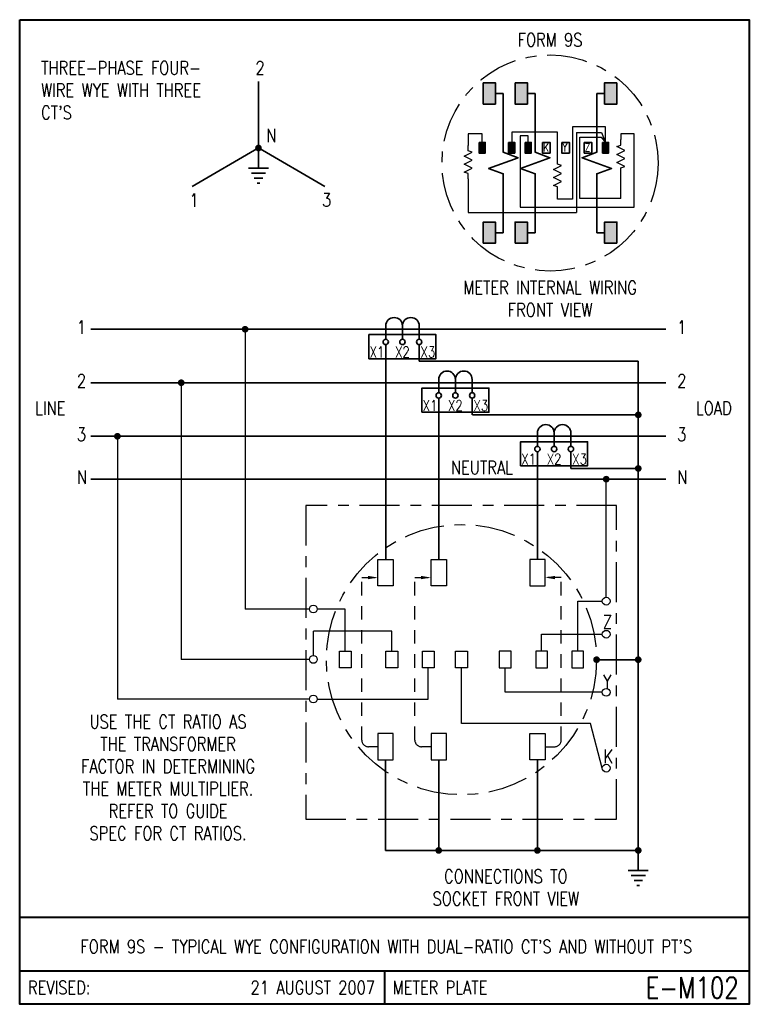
# Model space of a CAD drawing. Header units: inches. Extents: x 0 to 6.81, y 0 to 9.19.
import ezdxf
from ezdxf.enums import TextEntityAlignment as Align

# ---------------------------------------------------------------- set-up
doc = ezdxf.new("R2010")
doc.units = ezdxf.units.IN
doc.header["$LTSCALE"] = 0.5
doc.header["$MEASUREMENT"] = 0
doc.linetypes.add('CENTER2', pattern=[1.125, 0.75, -0.125, 0.125, -0.125])
doc.linetypes.add('HIDDEN', pattern=[0.375, 0.25, -0.125])
for name, color, linetype, lineweight in [('E-DETL-1LINE', 4, 'Continuous', 35), ('E-DETL-TEXT', 3, 'Continuous', 35), ('E-DETL-TTLB', 2, 'Continuous', 40), ('E-DETL-TTLB-TEXT', 5, 'Continuous', 50)]:
    doc.layers.add(name, color=color, linetype=linetype, lineweight=lineweight)
doc.layers.add('E-DETL-FINE', color=8, linetype='Continuous')
doc.styles.add('ROMANS', font='romans.shx', dxfattribs={"height": 0.046875})
doc.styles.get("Standard").update_dxf_attribs({"font": 'romans.shx', "width": 0.8})

# ---------------------------------------------------------------- blocks, each defined once
blk = doc.blocks.new('E-004')
at = {"const_width": 0.03125}
blk.add_lwpolyline([(-0.015625, 0, 1), (0.015625, 0, 1)], format="xyb", close=True, dxfattribs=at)
blk = doc.blocks.new('PE001c')
for p, q in [((0, 0.21875), (0, -0.21875)), ((-0.03125, 0.15625), (0.03125, 0.15625)), ((-0.03125, 0), (0.09375, 0)), ((-0.03125, -0.15625), (0.03125, -0.15625))]:
    blk.add_line(p, q)
blk.add_lwpolyline([(-0.03125, 0.15625, 1), (-0.03125, 0, 1), (-0.03125, -0.15625)], format="xyb")
blk = doc.blocks.new('PE008')
for p, q in [((0.1875, -0.0938), (0.1875, 0.0938)), ((0.1875, 0), (0, 0)), ((0.2344, -0.0667), (0.2344, 0.0667)), ((0.2812, -0.0396), (0.2812, 0.0396)), ((0.3281, -0.0126), (0.3281, 0.0126))]:
    blk.add_line(p, q)

msp = doc.modelspace()

# ---------------------------------------------------------------- hatches: boundary and pattern name
at = {"layer": 'E-DETL-1LINE'}
for points in [[(4.4405, 8.5988), (4.3262, 8.5988), (4.3262, 8.4008), (4.4405, 8.4008)], [(4.7385, 8.5988), (4.6241, 8.5988), (4.6241, 8.4008), (4.7385, 8.4008)], [(5.4595, 8.4008), (5.5738, 8.4008), (5.5738, 8.5988), (5.4595, 8.5988)], [(4.3447, 8.0422), (4.2876, 8.0422), (4.2876, 7.9432), (4.3447, 7.9432)], [(4.6208, 8.0422), (4.5636, 8.0422), (4.5636, 7.9432), (4.6208, 7.9432)], [(4.7741, 8.0422), (4.7169, 8.0422), (4.7169, 7.9432), (4.7741, 7.9432)], [(5.4967, 8.0422), (5.4396, 8.0422), (5.4396, 7.9432), (5.4967, 7.9432)], [(4.4405, 7.2992), (4.3262, 7.2992), (4.3262, 7.1012), (4.4405, 7.1012)], [(4.7385, 7.2992), (4.6241, 7.2992), (4.6241, 7.1012), (4.7385, 7.1012)], [(5.4595, 7.1012), (5.5738, 7.1012), (5.5738, 7.2992), (5.4595, 7.2992)]]:
    msp.add_hatch(color=256, dxfattribs=at).paths.add_polyline_path(points)

# ---------------------------------------------------------------- linework, layer by layer
for p, q in [((2.2287, 8.6111), (2.2287, 7.9904)), ((4.4405, 8.4998), (4.5136, 8.4998)), ((4.5136, 8.4998), (4.5136, 8.1411)), ((4.7385, 8.4998), (4.8116, 8.4998)), ((4.8116, 8.4998), (4.8116, 8.1411)), ((5.3864, 8.4998), (5.3864, 8.1411)), ((5.4595, 8.4998), (5.3864, 8.4998)), ((2.2287, 7.9904), (1.6087, 7.6325)), ((2.2287, 7.9904), (2.8486, 7.6325)), ((4.5136, 7.5589), (4.5136, 7.2992)), ((4.8116, 7.5589), (4.8116, 7.2992)), ((5.3864, 7.5589), (5.3864, 7.2992)), ((4.5136, 7.2002), (4.5136, 7.2992)), ((4.8116, 7.2002), (4.8116, 7.2992)), ((5.3864, 7.2002), (5.3864, 7.2992)), ((4.4405, 7.2002), (4.5136, 7.2002)), ((4.7385, 7.2002), (4.8116, 7.2002)), ((5.4595, 7.2002), (5.3864, 7.2002)), ((6.0293, 6.2993), (0.6637, 6.2993)), ((3.4161, 6.2681), (3.4161, 6.2056)), ((3.7286, 6.2681), (3.7286, 6.2056)), ((3.4161, 6.1556), (3.4161, 4.1518)), ((3.7286, 6.1556), (3.7286, 6.1553)), ((3.7286, 6.1553), (3.7286, 6)), ((5.773, 6), (3.7286, 6)), ((5.773, 6), (5.773, 1.436)), ((6.0293, 5.8), (0.6637, 5.8)), ((3.9105, 5.7063), (3.9105, 5.7688)), ((4.223, 5.7688), (4.223, 5.7063)), ((3.9105, 4.1518), (3.9105, 5.6563)), ((4.223, 5.6563), (4.223, 5.5)), ((5.773, 5.5), (4.225, 5.5)), ((6.0293, 5.3), (0.6637, 5.3)), ((4.8317, 5.2688), (4.8317, 5.2063)), ((5.1442, 5.2688), (5.1442, 5.2063)), ((4.8317, 5.1562), (4.8317, 4.1518)), ((5.1442, 5.1562), (5.1442, 5)), ((5.773, 5), (5.1442, 5)), ((6.0293, 4.9), (0.6637, 4.9)), ((5.3844, 3.2158), (5.773, 3.2158)), ((3.4151, 2.2798), (3.4151, 1.436)), ((3.9105, 2.2798), (3.9105, 1.436)), ((4.8317, 2.2798), (4.8317, 1.436)), ((5.773, 1.436), (3.4151, 1.436))]:
    msp.add_line(p, q, dxfattribs=at)
for points in [[(4.3262, 8.5988), (4.4405, 8.5988), (4.4405, 8.4008), (4.3262, 8.4008)], [(4.6241, 8.5988), (4.7385, 8.5988), (4.7385, 8.4008), (4.6241, 8.4008)], [(5.5738, 8.5988), (5.4595, 8.5988), (5.4595, 8.4008), (5.5738, 8.4008)], [(4.2876, 8.0422), (4.3447, 8.0422), (4.3447, 7.9432), (4.2876, 7.9432)], [(4.5636, 8.0422), (4.6208, 8.0422), (4.6208, 7.9432), (4.5636, 7.9432)], [(4.7169, 8.0422), (4.7741, 8.0422), (4.7741, 7.9432), (4.7169, 7.9432)], [(4.8792, 8.0422), (4.9499, 8.0422), (4.9499, 7.9432), (4.8792, 7.9432)], [(5.0597, 8.0422), (5.1303, 8.0422), (5.1303, 7.9432), (5.0597, 7.9432)], [(5.2687, 8.0422), (5.3393, 8.0422), (5.3393, 7.9432), (5.2687, 7.9432)], [(5.4396, 8.0422), (5.4967, 8.0422), (5.4967, 7.9432), (5.4396, 7.9432)], [(4.3262, 7.1012), (4.4405, 7.1012), (4.4405, 7.2992), (4.3262, 7.2992)], [(4.6241, 7.1012), (4.7385, 7.1012), (4.7385, 7.2992), (4.6241, 7.2992)], [(5.5738, 7.1012), (5.4595, 7.1012), (5.4595, 7.2992), (5.5738, 7.2992)], [(3.2595, 6.0243), (3.8845, 6.0243), (3.8845, 6.2493), (3.2595, 6.2493)], [(3.7538, 5.525), (4.3788, 5.525), (4.3788, 5.75), (3.7538, 5.75)], [(4.675, 5.025), (5.3, 5.025), (5.3, 5.25), (4.675, 5.25)]]:
    msp.add_lwpolyline(points, close=True, dxfattribs=at)
for points in [[(4.5136, 8.1411), (4.5136, 7.95), (4.651, 7.9), (4.3763, 7.8), (4.5136, 7.75), (4.5136, 7.5589)], [(4.8116, 8.1411), (4.8116, 7.95), (4.949, 7.9), (4.6742, 7.8), (4.8116, 7.75), (4.8116, 7.5589)], [(5.3864, 8.1411), (5.3864, 7.95), (5.249, 7.9), (5.5237, 7.8), (5.3864, 7.75), (5.3864, 7.5589)]]:
    msp.add_lwpolyline(points, dxfattribs=at)
for centre in [(3.4161, 6.1806), (3.5724, 6.1806), (3.7286, 6.1806), (3.9105, 5.6813), (4.0667, 5.6813), (4.223, 5.6813), (4.8317, 5.1813), (4.9879, 5.1813), (5.1442, 5.1813)]:
    msp.add_circle(centre, 0.025, dxfattribs=at)
at = {"layer": 'E-DETL-FINE'}
for p, q in [((5.4682, 8.187), (5.1609, 8.187)), ((5.1609, 8.187), (5.1609, 7.5133)), ((5.4682, 8.0422), (5.4682, 8.187)), ((4.3162, 8.1234), (4.1859, 8.1234)), ((4.1859, 8.1234), (4.1859, 8.0135)), ((4.3162, 8.0422), (4.3162, 8.1234)), ((5.0192, 8.1379), (4.5922, 8.1379)), ((4.5922, 8.1379), (4.5922, 8.0422)), ((4.7455, 8.1032), (4.672, 8.1032)), ((4.672, 8.1032), (4.672, 7.4381)), ((4.7455, 8.0422), (4.7455, 8.1032)), ((5.0192, 7.8894), (5.0192, 8.1379)), ((5.1957, 8.135), (5.1957, 7.3889)), ((5.1957, 8.135), (5.43, 8.135)), ((5.2275, 7.5191), (5.2275, 8.0916)), ((5.2275, 8.0916), (5.4271, 8.0916)), ((5.4271, 8.0916), (5.4682, 8.0422)), ((5.43, 8.135), (5.4682, 8.0422)), ((5.6118, 8.1234), (5.6118, 8.0681)), ((5.7338, 8.1234), (5.6118, 8.1234)), ((5.7338, 7.4381), (5.7338, 8.1234)), ((5.6118, 7.5191), (5.6118, 7.7556)), ((4.1859, 7.701), (4.1859, 7.3889)), ((5.0192, 7.5133), (5.0192, 7.5769)), ((5.1609, 7.5133), (5.0192, 7.5133)), ((5.6118, 7.5191), (5.2275, 7.5191)), ((4.1859, 7.3889), (5.1957, 7.3889)), ((4.672, 7.4381), (5.7338, 7.4381)), ((2.104, 6.2993), (2.104, 3.6886)), ((1.5078, 5.8), (1.5078, 3.2182)), ((0.9117, 5.3), (0.9117, 2.8485)), ((5.474, 3.7979), (5.474, 4.9)), ((2.7044, 3.6886), (2.104, 3.6886)), ((3.0387, 3.6886), (2.777, 3.6886)), ((3.0387, 3.2956), (3.0387, 3.6886)), ((5.2081, 3.7616), (5.4377, 3.7616)), ((5.2081, 3.2956), (5.2081, 3.7616)), ((3.4734, 3.4808), (2.7407, 3.4808)), ((2.7407, 3.2545), (2.7407, 3.4808)), ((3.4734, 3.2956), (3.4734, 3.4808)), ((4.8709, 3.2956), (4.8709, 3.4531)), ((4.8709, 3.4531), (5.4377, 3.4531)), ((2.7044, 3.2182), (1.5078, 3.2182)), ((3.8132, 2.8485), (3.8132, 3.1409)), ((4.1234, 2.6194), (4.1234, 3.1409)), ((4.5312, 2.9115), (4.5312, 3.1409)), ((2.7044, 2.8485), (0.9117, 2.8485)), ((2.777, 2.8485), (3.8132, 2.8485)), ((5.4377, 2.9115), (4.5312, 2.9115)), ((5.3264, 2.6194), (4.1234, 2.6194)), ((5.4377, 2.2037), (5.3264, 2.6194))]:
    msp.add_line(p, q, dxfattribs=at)
at = {"layer": 'E-DETL-FINE', "linetype": 'HIDDEN'}
for p, q in [((3.1926, 2.4661), (3.1926, 3.9819)), ((3.1926, 3.9819), (3.3437, 3.9819)), ((3.688, 2.4661), (3.688, 3.9819)), ((3.688, 3.9819), (3.839, 3.9819)), ((5.0542, 3.9819), (4.9031, 3.9819)), ((5.0542, 2.4661), (5.0542, 3.9819)), ((3.3437, 2.4036), (3.2551, 2.4036)), ((3.839, 2.4036), (3.7505, 2.4036)), ((4.9031, 2.4036), (4.9917, 2.4036))]:
    msp.add_line(p, q, dxfattribs=at)
at = {"layer": 'E-DETL-FINE'}
for points in [[(4.1859, 7.701), (4.1859, 7.751), (4.1484, 7.7635), (4.2234, 7.801), (4.1484, 7.8385), (4.2234, 7.876), (4.1484, 7.9135), (4.2234, 7.951), (4.1859, 7.9635), (4.1859, 8.0135)], [(5.6118, 7.7556), (5.6118, 7.8056), (5.6493, 7.8181), (5.5743, 7.8556), (5.6493, 7.8931), (5.5743, 7.9306), (5.6493, 7.9681), (5.5743, 8.0056), (5.6118, 8.0181), (5.6118, 8.0681)], [(5.0192, 7.5769), (5.0192, 7.6269), (4.9817, 7.6394), (5.0567, 7.6769), (4.9817, 7.7144), (5.0567, 7.7519), (4.9817, 7.7894), (5.0567, 7.8269), (5.0192, 7.8394), (5.0192, 7.8894)]]:
    msp.add_lwpolyline(points, dxfattribs=at)
at = {"layer": 'E-DETL-FINE', "linetype": 'CENTER2'}
msp.add_lwpolyline([(2.6692, 1.7262), (5.5712, 1.7262), (5.5712, 4.6555), (2.6692, 4.6555)], close=True, dxfattribs=at)
at = {"layer": 'E-DETL-FINE'}
for points in [[(3.3437, 4.1518), (3.4866, 4.1518), (3.4866, 3.9043), (3.3437, 3.9043)], [(3.839, 4.1518), (3.9819, 4.1518), (3.9819, 3.9043), (3.839, 3.9043)], [(4.9031, 4.1518), (4.7602, 4.1518), (4.7602, 3.9043), (4.9031, 3.9043)], [(2.9834, 3.2956), (3.0939, 3.2956), (3.0939, 3.1409), (2.9834, 3.1409)], [(3.4182, 3.2956), (3.5286, 3.2956), (3.5286, 3.1409), (3.4182, 3.1409)], [(3.758, 3.2956), (3.8684, 3.2956), (3.8684, 3.1409), (3.758, 3.1409)], [(4.0682, 3.2956), (4.1786, 3.2956), (4.1786, 3.1409), (4.0682, 3.1409)], [(4.5864, 3.2956), (4.4759, 3.2956), (4.4759, 3.1409), (4.5864, 3.1409)], [(4.9262, 3.2956), (4.8157, 3.2956), (4.8157, 3.1409), (4.9262, 3.1409)], [(5.2633, 3.2956), (5.1529, 3.2956), (5.1529, 3.1409), (5.2633, 3.1409)], [(3.3437, 2.2798), (3.4866, 2.2798), (3.4866, 2.5274), (3.3437, 2.5274)], [(3.839, 2.2798), (3.9819, 2.2798), (3.9819, 2.5274), (3.839, 2.5274)], [(4.9031, 2.2798), (4.7602, 2.2798), (4.7602, 2.5274), (4.9031, 2.5274)]]:
    msp.add_lwpolyline(points, close=True, dxfattribs=at)
at = {"layer": 'E-DETL-FINE', "linetype": 'CENTER2'}
for centre, radius in [((4.95, 7.85), 1.0088), ((4.1234, 3.2158), 1.261)]:
    msp.add_circle(centre, radius, dxfattribs=at)
at = {"layer": 'E-DETL-FINE'}
for centre in [(5.474, 3.7616), (2.7407, 3.6886), (5.474, 3.4531), (2.7407, 3.2182), (5.474, 2.9115), (2.7407, 2.8485), (5.474, 2.2037)]:
    msp.add_circle(centre, 0.0363, dxfattribs=at)
at = {"layer": 'E-DETL-FINE', "linetype": 'HIDDEN'}
for centre, start, end in [((3.2551, 2.4661), 180, 270), ((3.7505, 2.4661), 180, 270), ((4.9917, 2.4661), 270, 0)]:
    msp.add_arc(centre, 0.0625, start, end, dxfattribs=at)
at = {"layer": 'E-DETL-FINE'}
for points in [[(3.2499, 3.9976), (3.3437, 3.9819), (3.2499, 3.9663)], [(3.7453, 3.9976), (3.839, 3.9819), (3.7453, 3.9663)], [(4.9969, 3.9976), (4.9031, 3.9819), (4.9969, 3.9663)]]:
    msp.add_solid(points, dxfattribs=at)
at = {"layer": 'E-DETL-TTLB'}
msp.add_lwpolyline([(0, 9.1875), (6.8095, 9.1875), (6.8095, 0), (0, 0)], close=True, dxfattribs=at)
for points in [[(0, 0.8125), (6.8095, 0.8125)], [(0, 0.3125), (6.8095, 0.3125)], [(3.4048, 0.3125), (3.4048, 0)]]:
    msp.add_lwpolyline(points, dxfattribs=at)

# ---------------------------------------------------------------- block references
at = {"layer": 'E-DETL-1LINE'}
for p in [(2.2287, 7.9904), (2.104, 6.2993), (1.5078, 5.8), (5.773, 5.5), (0.9117, 5.3), (5.773, 5), (5.474, 4.9), (5.3844, 3.2158), (5.773, 3.2158), (3.9105, 1.436), (4.8317, 1.436), (5.773, 1.436)]:
    msp.add_blockref('E-004', p, dxfattribs=at)
at = {"layer": 'E-DETL-1LINE', "rotation": 270}
for p in [(2.2287, 7.9904), (5.773, 1.436)]:
    msp.add_blockref('PE008', p, dxfattribs=at)
at = {"layer": 'E-DETL-1LINE', "xscale": -1, "rotation": 90}
for p in [(3.5724, 6.2993), (4.0667, 5.8), (4.9879, 5.3)]:
    msp.add_blockref('PE001c', p, dxfattribs=at)

# ---------------------------------------------------------------- texts
at = {"layer": 'E-DETL-TEXT', "style": 'ROMANS', "width": 0.8}
for s, p in [('REVISED:', (0.0773, 0.1563)), ('METER PLATE', (3.482, 0.1563))]:
    msp.add_text(s, height=0.125, dxfattribs=at).set_placement(p, align=Align.MIDDLE_LEFT)
for s, height, p in [('21 AUGUST 2007', 0.125, (3.316, 0.1563)), ('E-M102', 0.19685, (6.7114, 0.1563))]:
    msp.add_text(s, height=height, dxfattribs=at).set_placement(p, align=Align.MIDDLE_RIGHT)
at = {"layer": 'E-DETL-TEXT'}
for s, insert, char_height, width, attachment_point in [('FORM 9S', (4.95, 9), 0.125, 1.021609, 5), ("THREE-PHASE FOUR-\\PWIRE WYE WITH THREE\\PCT'S", (0.2, 8.8), 0.125, 2.119747, 1), ('2', (2.2007, 8.8), 0.125, 0.234375, 1), ('N', (2.3024, 8.1702), 0.125, 0.234375, 1), ('K', (4.8846, 8.033), 0.075, 0.072229, 1), ('Y', (5.0651, 8.033), 0.075, 0.075, 1), ('Z', (5.2741, 8.033), 0.075, 0.075, 1), ('1', (1.584, 7.566), 0.125, 0.234375, 1), ('3', (2.8217, 7.5684), 0.125, 0.234375, 1), ('METER INTERNAL WIRING FRONT VIEW', (4.95, 6.75), 0.125, 1.78125, 2), ('1', (0.5336, 6.3802), 0.125, 0.234375, 1), ('1', (6.1362, 6.3802), 0.125, 0.234375, 1), ('X1', (3.3349, 6.1368), 0.1, 0.246995, 2), ('X2', (3.5724, 6.1368), 0.1, 0.246995, 2), ('X3', (3.8099, 6.1368), 0.1, 0.246995, 2), ('2', (0.5336, 5.8809), 0.125, 0.234375, 1), ('2', (6.1362, 5.8809), 0.125, 0.234375, 1), ('LINE', (0.1438, 5.625), 0.125, 0.290935, 1), ('X1', (3.8292, 5.6375), 0.1, 0.246995, 2), ('X2', (4.0667, 5.6375), 0.1, 0.246995, 2), ('X3', (4.3042, 5.6375), 0.1, 0.246995, 2), ('LOAD', (6.3115, 5.625), 0.125, 0.296875, 1), ('3', (0.5336, 5.3809), 0.125, 0.234375, 1), ('3', (6.1362, 5.3809), 0.125, 0.234375, 1), ('NEUTRAL', (4.025, 5.0718), 0.125, 0.635482, 1), ('X1', (4.7504, 5.1375), 0.1, 0.246995, 2), ('X2', (4.9879, 5.1375), 0.1, 0.246995, 2), ('X3', (5.2254, 5.1375), 0.1, 0.246995, 2), ('N', (0.5336, 4.9809), 0.125, 0.234375, 1), ('N', (6.1362, 4.9809), 0.125, 0.234375, 1), ('Z', (5.4433, 3.6319), 0.125, 0.09375, 1), ('Y', (5.4433, 3.0734), 0.125, 0.09375, 1), ('USE THE CT RATIO AS THE TRANSFORMER FACTOR IN DETERMINING THE METER MULTIPLIER.\\PREFER TO GUIDE\\PSPEC FOR CT RATIOS.', (1.3845, 2.7), 0.125, 1.828571, 2), ('K', (5.4479, 2.3765), 0.125, 0.090286, 1), ('CONNECTIONS TO SOCKET FRONT VIEW', (4.5372, 1.2569), 0.125, 1.78125, 2)]:
    msp.add_mtext(s, dxfattribs=dict(at, insert=insert, char_height=char_height, width=width, attachment_point=attachment_point))
at = {"layer": 'E-DETL-TTLB-TEXT', "style": 'ROMANS', "width": 0.8}
msp.add_text("FORM 9S - TYPICAL WYE CONFIGURATION WITH DUAL-RATIO CT'S AND WITHOUT PT'S", height=0.125, dxfattribs=at).set_placement((3.4217, 0.4764), align=Align.CENTER)

doc.saveas('drawing.dxf')
